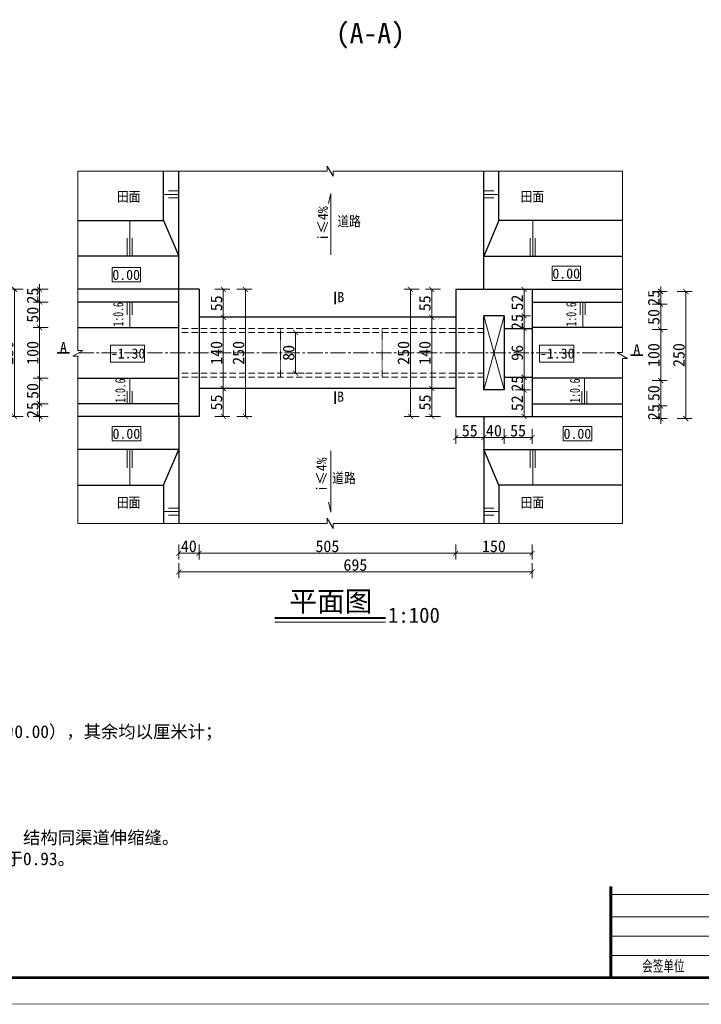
# Model space of a CAD drawing. Extents: x 36231 to 595326, y 3059 to 3871788.
# Tile 56 of 143: x 584729 to 584863, y 3866156 to 3866349. Entities that reach past the tile are written whole.
import ezdxf
from ezdxf.enums import TextEntityAlignment as Align

# ---------------------------------------------------------------- set-up
doc = ezdxf.new("R2010")
doc.units = 0
doc.header["$PDMODE"] = 32
doc.header["$PDSIZE"] = 0.2
doc.linetypes.add('CENTER2', pattern=[1.125, 0.75, -0.125, 0.125, -0.125])
doc.linetypes.add('HIDDEN', pattern=[0.375, 0.25, -0.125])
doc.layers.get('0').update_dxf_attribs({"linetype": 'CONTINUOUS'})
doc.layers.get('Defpoints').update_dxf_attribs({"linetype": 'CONTINUOUS'})
for name, color, linetype, lineweight in [('0.09标注线', 3, 'CONTINUOUS', 9), ('0.13填充', 8, 'CONTINUOUS', 9), ('0.13文字', 3, 'CONTINUOUS', 13), ('0.30粗蓝', 4, 'CONTINUOUS', 30), ('图框１', 5, 'CONTINUOUS', 60), ('文字', 7, 'CONTINUOUS', 15), ('文字层', 7, 'CONTINUOUS', 15), ('粗线', 7, 'CONTINUOUS', 35), ('细实线', 3, 'CONTINUOUS', 20), ('细线', 7, 'CONTINUOUS', 15), ('虚线', 251, 'HIDDEN', 15)]:
    doc.layers.add(name, color=color, linetype=linetype, lineweight=lineweight)
doc.layers.add('尺寸线', color=3, linetype='CONTINUOUS')
doc.styles.add('-仿宋_GB2312', font='仿宋_GB2312_0.ttf')
doc.styles.get("Standard").update_dxf_attribs({"font": 'rs.shx', "bigfont": 'hztxt.shx'})
doc.dimstyles.get("Standard").update_dxf_attribs({"dimtxt": 0.18, "dimasz": 0.18, "dimexe": 0.18, "dimexo": 0.0625, "dimgap": 0.09, "dimtad": 0, "dimtih": 1, "dimtoh": 1, "dimdec": 0, "dimlfac": 2, "dimzin": 0, "dimdsep": 46, "dimtxsty": 'Standard', "dimcen": 0.09, "dimadec": 0, "dimazin": 0, "dimtfac": 1, "dimtdec": 0, "dimtofl": 0, "dimtmove": 0, "dimatfit": 3, "dimfxl": 1, "dimtolj": 1, "dimtzin": 0, "dimarcsym": 0})

# ---------------------------------------------------------------- blocks, each defined once
blk = doc.blocks.new('_ARCHTICK')
at = {"color": 0, "linetype": 'ByBlock', "const_width": 0.15}
blk.add_lwpolyline([(-0.5, -0.5), (0.5, 0.5)], dxfattribs=at)
blk = doc.blocks.new('*D536')
at = {"layer": '0.13文字', "color": 0, "lineweight": 9}
for p, q in [((584784.67, 3866287.66), (584781.72, 3866287.66)), ((584782.97, 3866287.66), (584782.97, 3866279.66)), ((584784.67, 3866279.66), (584781.72, 3866279.66))]:
    blk.add_line(p, q, dxfattribs=at)
at = {"layer": 'Defpoints', "color": 0, "lineweight": 13}
for p in [(584799.98, 3866287.66), (584782.97, 3866279.66), (584799.98, 3866279.66)]:
    blk.add_point(p, dxfattribs=at)
at = {"layer": '0.13文字', "color": 0, "lineweight": 9}
for p, rotation in [((584782.97, 3866287.66), 90), ((584782.97, 3866279.66), 270)]:
    blk.add_blockref('_ARCHTICK', p, dxfattribs=dict(at, rotation=rotation))
at = {"layer": '0.13文字', "color": 0, "lineweight": 13, "insert": (584781.62, 3866283.66), "char_height": 2.3, "attachment_point": 5, "rotation": 90, "style": '-仿宋_GB2312'}
blk.add_mtext('\\A1;80', dxfattribs=at)
blk = doc.blocks.new('*D537')
at = {"layer": '0.09标注线', "color": 0, "lineweight": 9}
for p, q in [((584732.62, 3866296.16), (584732.62, 3866297.16)), ((584734.32, 3866296.16), (584731.37, 3866296.16)), ((584732.62, 3866296.16), (584732.62, 3866293.66)), ((584734.32, 3866293.66), (584731.37, 3866293.66)), ((584732.62, 3866293.66), (584732.62, 3866292.66))]:
    blk.add_line(p, q, dxfattribs=at)
at = {"layer": 'Defpoints', "color": 0, "lineweight": 13}
for p in [(584740.16, 3866296.16), (584732.62, 3866293.66), (584740.16, 3866293.66)]:
    blk.add_point(p, dxfattribs=at)
at = {"layer": '0.09标注线', "color": 0, "lineweight": 9}
for p, rotation in [((584732.62, 3866296.16), 270), ((584732.62, 3866293.66), 90)]:
    blk.add_blockref('_ARCHTICK', p, dxfattribs=dict(at, rotation=rotation))
at = {"layer": '0.09标注线', "color": 0, "lineweight": 13, "insert": (584731.27, 3866294.91), "char_height": 2.3, "attachment_point": 5, "rotation": 90, "style": '-仿宋_GB2312'}
blk.add_mtext('\\A1;25', dxfattribs=at)
blk = doc.blocks.new('*D538')
at = {"layer": '0.09标注线', "color": 0, "lineweight": 9}
for p, q in [((584734.32, 3866293.66), (584731.37, 3866293.66)), ((584732.62, 3866293.66), (584732.62, 3866288.66)), ((584734.32, 3866288.66), (584731.37, 3866288.66))]:
    blk.add_line(p, q, dxfattribs=at)
at = {"layer": 'Defpoints', "color": 0, "lineweight": 13}
for p in [(584740.16, 3866293.66), (584732.62, 3866288.66), (584740.16, 3866288.66)]:
    blk.add_point(p, dxfattribs=at)
at = {"layer": '0.09标注线', "color": 0, "lineweight": 9}
for p, rotation in [((584732.62, 3866293.66), 90), ((584732.62, 3866288.66), 270)]:
    blk.add_blockref('_ARCHTICK', p, dxfattribs=dict(at, rotation=rotation))
at = {"layer": '0.09标注线', "color": 0, "lineweight": 13, "insert": (584731.27, 3866291.16), "char_height": 2.3, "attachment_point": 5, "rotation": 90, "style": '-仿宋_GB2312'}
blk.add_mtext('\\A1;50', dxfattribs=at)
blk = doc.blocks.new('*D539')
at = {"layer": '0.09标注线', "color": 0, "lineweight": 9}
for p, q in [((584734.32, 3866288.66), (584731.37, 3866288.66)), ((584732.62, 3866288.66), (584732.62, 3866278.66)), ((584734.32, 3866278.66), (584731.37, 3866278.66))]:
    blk.add_line(p, q, dxfattribs=at)
at = {"layer": 'Defpoints', "color": 0, "lineweight": 13}
for p in [(584740.16, 3866288.66), (584732.62, 3866278.66), (584740.16, 3866278.66)]:
    blk.add_point(p, dxfattribs=at)
at = {"layer": '0.09标注线', "color": 0, "lineweight": 9}
for p, rotation in [((584732.62, 3866288.66), 90), ((584732.62, 3866278.66), 270)]:
    blk.add_blockref('_ARCHTICK', p, dxfattribs=dict(at, rotation=rotation))
at = {"layer": '0.09标注线', "color": 0, "lineweight": 13, "insert": (584731.27, 3866283.66), "char_height": 2.3, "attachment_point": 5, "rotation": 90, "style": '-仿宋_GB2312'}
blk.add_mtext('\\A1;100', dxfattribs=at)
blk = doc.blocks.new('*D540')
at = {"layer": '0.09标注线', "color": 0, "lineweight": 9}
for p, q in [((584734.32, 3866278.66), (584731.37, 3866278.66)), ((584732.62, 3866278.66), (584732.62, 3866273.66)), ((584734.32, 3866273.66), (584731.37, 3866273.66))]:
    blk.add_line(p, q, dxfattribs=at)
at = {"layer": 'Defpoints', "color": 0, "lineweight": 13}
for p in [(584740.16, 3866278.66), (584732.62, 3866273.66), (584740.16, 3866273.66)]:
    blk.add_point(p, dxfattribs=at)
at = {"layer": '0.09标注线', "color": 0, "lineweight": 9}
for p, rotation in [((584732.62, 3866278.66), 90), ((584732.62, 3866273.66), 270)]:
    blk.add_blockref('_ARCHTICK', p, dxfattribs=dict(at, rotation=rotation))
at = {"layer": '0.09标注线', "color": 0, "lineweight": 13, "insert": (584731.27, 3866276.16), "char_height": 2.3, "attachment_point": 5, "rotation": 90, "style": '-仿宋_GB2312'}
blk.add_mtext('\\A1;50', dxfattribs=at)
blk = doc.blocks.new('*D541')
at = {"layer": '0.09标注线', "color": 0, "lineweight": 9}
for p, q in [((584734.32, 3866273.66), (584731.37, 3866273.66)), ((584732.62, 3866273.66), (584732.62, 3866274.66)), ((584732.62, 3866273.66), (584732.62, 3866271.16)), ((584734.32, 3866271.16), (584731.37, 3866271.16)), ((584732.62, 3866271.16), (584732.62, 3866270.16))]:
    blk.add_line(p, q, dxfattribs=at)
at = {"layer": 'Defpoints', "color": 0, "lineweight": 13}
for p in [(584740.16, 3866273.66), (584732.62, 3866271.16), (584740.16, 3866271.16)]:
    blk.add_point(p, dxfattribs=at)
at = {"layer": '0.09标注线', "color": 0, "lineweight": 9}
for p, rotation in [((584732.62, 3866273.66), 270), ((584732.62, 3866271.16), 90)]:
    blk.add_blockref('_ARCHTICK', p, dxfattribs=dict(at, rotation=rotation))
at = {"layer": '0.09标注线', "color": 0, "lineweight": 13, "insert": (584731.27, 3866272.41), "char_height": 2.3, "attachment_point": 5, "rotation": 90, "style": '-仿宋_GB2312'}
blk.add_mtext('\\A1;25', dxfattribs=at)
blk = doc.blocks.new('*D543')
at = {"layer": '0.09标注线', "color": 0, "lineweight": 9}
for p, q in [((584767.06, 3866296.16), (584770.01, 3866296.16)), ((584768.76, 3866296.16), (584768.76, 3866290.66)), ((584767.06, 3866290.66), (584770.01, 3866290.66))]:
    blk.add_line(p, q, dxfattribs=at)
at = {"layer": 'Defpoints', "color": 0, "lineweight": 13}
for p in [(584763.98, 3866296.16), (584763.98, 3866290.66), (584768.76, 3866290.66)]:
    blk.add_point(p, dxfattribs=at)
at = {"layer": '0.09标注线', "color": 0, "lineweight": 9}
for p, rotation in [((584768.76, 3866296.16), 90), ((584768.76, 3866290.66), 270)]:
    blk.add_blockref('_ARCHTICK', p, dxfattribs=dict(at, rotation=rotation))
at = {"layer": '0.09标注线', "color": 0, "lineweight": 13, "insert": (584767.41, 3866293.41), "char_height": 2.3, "attachment_point": 5, "rotation": 90, "style": '-仿宋_GB2312'}
blk.add_mtext('\\A1;55', dxfattribs=at)
blk = doc.blocks.new('*D544')
at = {"layer": '0.09标注线', "color": 0, "lineweight": 9}
for p, q in [((584767.06, 3866290.66), (584770.01, 3866290.66)), ((584768.76, 3866290.66), (584768.76, 3866276.66)), ((584767.06, 3866276.66), (584770.01, 3866276.66))]:
    blk.add_line(p, q, dxfattribs=at)
at = {"layer": 'Defpoints', "color": 0, "lineweight": 13}
for p in [(584763.98, 3866290.66), (584763.98, 3866276.66), (584768.76, 3866276.66)]:
    blk.add_point(p, dxfattribs=at)
at = {"layer": '0.09标注线', "color": 0, "lineweight": 9}
for p, rotation in [((584768.76, 3866290.66), 90), ((584768.76, 3866276.66), 270)]:
    blk.add_blockref('_ARCHTICK', p, dxfattribs=dict(at, rotation=rotation))
at = {"layer": '0.09标注线', "color": 0, "lineweight": 13, "insert": (584767.41, 3866283.66), "char_height": 2.3, "attachment_point": 5, "rotation": 90, "style": '-仿宋_GB2312'}
blk.add_mtext('\\A1;140', dxfattribs=at)
blk = doc.blocks.new('*D545')
at = {"layer": '0.09标注线', "color": 0, "lineweight": 9}
for p, q in [((584767.06, 3866276.66), (584770.01, 3866276.66)), ((584768.76, 3866276.66), (584768.76, 3866271.16)), ((584767.06, 3866271.16), (584770.01, 3866271.16))]:
    blk.add_line(p, q, dxfattribs=at)
at = {"layer": 'Defpoints', "color": 0, "lineweight": 13}
for p in [(584763.98, 3866276.66), (584763.98, 3866271.16), (584768.76, 3866271.16)]:
    blk.add_point(p, dxfattribs=at)
at = {"layer": '0.09标注线', "color": 0, "lineweight": 9}
for p, rotation in [((584768.76, 3866276.66), 90), ((584768.76, 3866271.16), 270)]:
    blk.add_blockref('_ARCHTICK', p, dxfattribs=dict(at, rotation=rotation))
at = {"layer": '0.09标注线', "color": 0, "lineweight": 13, "insert": (584767.41, 3866273.91), "char_height": 2.3, "attachment_point": 5, "rotation": 90, "style": '-仿宋_GB2312'}
blk.add_mtext('\\A1;55', dxfattribs=at)
blk = doc.blocks.new('*D547')
at = {"layer": '0.09标注线', "color": 0, "lineweight": 9}
for p, q in [((584854.78, 3866295.73), (584854.78, 3866296.73)), ((584853.08, 3866295.73), (584856.03, 3866295.73)), ((584854.78, 3866295.73), (584854.78, 3866293.23)), ((584853.08, 3866293.23), (584856.03, 3866293.23)), ((584854.78, 3866293.23), (584854.78, 3866292.23))]:
    blk.add_line(p, q, dxfattribs=at)
at = {"layer": 'Defpoints', "color": 0, "lineweight": 13}
for p in [(584847.25, 3866295.73), (584847.25, 3866293.23), (584854.78, 3866293.23)]:
    blk.add_point(p, dxfattribs=at)
at = {"layer": '0.09标注线', "color": 0, "lineweight": 9}
for p, rotation in [((584854.78, 3866295.73), 270), ((584854.78, 3866293.23), 90)]:
    blk.add_blockref('_ARCHTICK', p, dxfattribs=dict(at, rotation=rotation))
at = {"layer": '0.09标注线', "color": 0, "lineweight": 13, "insert": (584853.43, 3866294.48), "char_height": 2.3, "attachment_point": 5, "rotation": 90, "style": '-仿宋_GB2312'}
blk.add_mtext('\\A1;25', dxfattribs=at)
blk = doc.blocks.new('*D548')
at = {"layer": '0.09标注线', "color": 0, "lineweight": 9}
for p, q in [((584853.08, 3866293.23), (584856.03, 3866293.23)), ((584854.78, 3866293.23), (584854.78, 3866288.23)), ((584853.08, 3866288.23), (584856.03, 3866288.23))]:
    blk.add_line(p, q, dxfattribs=at)
at = {"layer": 'Defpoints', "color": 0, "lineweight": 13}
for p in [(584847.25, 3866293.23), (584847.25, 3866288.23), (584854.78, 3866288.23)]:
    blk.add_point(p, dxfattribs=at)
at = {"layer": '0.09标注线', "color": 0, "lineweight": 9}
for p, rotation in [((584854.78, 3866293.23), 90), ((584854.78, 3866288.23), 270)]:
    blk.add_blockref('_ARCHTICK', p, dxfattribs=dict(at, rotation=rotation))
at = {"layer": '0.09标注线', "color": 0, "lineweight": 13, "insert": (584853.43, 3866290.73), "char_height": 2.3, "attachment_point": 5, "rotation": 90, "style": '-仿宋_GB2312'}
blk.add_mtext('\\A1;50', dxfattribs=at)
blk = doc.blocks.new('*D549')
at = {"layer": '0.09标注线', "color": 0, "lineweight": 9}
for p, q in [((584853.08, 3866288.23), (584856.03, 3866288.23)), ((584854.78, 3866288.23), (584854.78, 3866278.23)), ((584853.08, 3866278.23), (584856.03, 3866278.23))]:
    blk.add_line(p, q, dxfattribs=at)
at = {"layer": 'Defpoints', "color": 0, "lineweight": 13}
for p in [(584847.25, 3866288.23), (584847.25, 3866278.23), (584854.78, 3866278.23)]:
    blk.add_point(p, dxfattribs=at)
at = {"layer": '0.09标注线', "color": 0, "lineweight": 9}
for p, rotation in [((584854.78, 3866288.23), 90), ((584854.78, 3866278.23), 270)]:
    blk.add_blockref('_ARCHTICK', p, dxfattribs=dict(at, rotation=rotation))
at = {"layer": '0.09标注线', "color": 0, "lineweight": 13, "insert": (584853.43, 3866283.23), "char_height": 2.3, "attachment_point": 5, "rotation": 90, "style": '-仿宋_GB2312'}
blk.add_mtext('\\A1;100', dxfattribs=at)
blk = doc.blocks.new('*D550')
at = {"layer": '0.09标注线', "color": 0, "lineweight": 9}
for p, q in [((584853.08, 3866278.23), (584856.03, 3866278.23)), ((584854.78, 3866278.23), (584854.78, 3866273.23)), ((584853.08, 3866273.23), (584856.03, 3866273.23))]:
    blk.add_line(p, q, dxfattribs=at)
at = {"layer": 'Defpoints', "color": 0, "lineweight": 13}
for p in [(584847.25, 3866278.23), (584847.25, 3866273.23), (584854.78, 3866273.23)]:
    blk.add_point(p, dxfattribs=at)
at = {"layer": '0.09标注线', "color": 0, "lineweight": 9}
for p, rotation in [((584854.78, 3866278.23), 90), ((584854.78, 3866273.23), 270)]:
    blk.add_blockref('_ARCHTICK', p, dxfattribs=dict(at, rotation=rotation))
at = {"layer": '0.09标注线', "color": 0, "lineweight": 13, "insert": (584853.43, 3866275.73), "char_height": 2.3, "attachment_point": 5, "rotation": 90, "style": '-仿宋_GB2312'}
blk.add_mtext('\\A1;50', dxfattribs=at)
blk = doc.blocks.new('*D551')
at = {"layer": '0.09标注线', "color": 0, "lineweight": 9}
for p, q in [((584854.78, 3866273.23), (584854.78, 3866274.23)), ((584853.08, 3866273.23), (584856.03, 3866273.23)), ((584854.78, 3866273.23), (584854.78, 3866270.73)), ((584853.08, 3866270.73), (584856.03, 3866270.73)), ((584854.78, 3866270.73), (584854.78, 3866269.73))]:
    blk.add_line(p, q, dxfattribs=at)
at = {"layer": 'Defpoints', "color": 0, "lineweight": 13}
for p in [(584847.25, 3866273.23), (584847.25, 3866270.73), (584854.78, 3866270.73)]:
    blk.add_point(p, dxfattribs=at)
at = {"layer": '0.09标注线', "color": 0, "lineweight": 9}
for p, rotation in [((584854.78, 3866273.23), 270), ((584854.78, 3866270.73), 90)]:
    blk.add_blockref('_ARCHTICK', p, dxfattribs=dict(at, rotation=rotation))
at = {"layer": '0.09标注线', "color": 0, "lineweight": 13, "insert": (584853.43, 3866271.98), "char_height": 2.3, "attachment_point": 5, "rotation": 90, "style": '-仿宋_GB2312'}
blk.add_mtext('\\A1;25', dxfattribs=at)
blk = doc.blocks.new('*D556')
at = {"layer": '0.09标注线', "color": 0, "lineweight": 9}
for p, q in [((584759.98, 3866242.29), (584759.98, 3866239.34)), ((584829.48, 3866240.59), (584759.98, 3866240.59)), ((584829.48, 3866242.29), (584829.48, 3866239.34))]:
    blk.add_line(p, q, dxfattribs=at)
at = {"layer": 'Defpoints', "color": 0, "lineweight": 13}
for p in [(584759.98, 3866271.16), (584829.48, 3866271.16), (584759.98, 3866240.59)]:
    blk.add_point(p, dxfattribs=at)
at = {"layer": '0.09标注线', "color": 0, "lineweight": 9, "rotation": 180}
blk.add_blockref('_ARCHTICK', (584759.98, 3866240.59), dxfattribs=at)
at = {"layer": '0.09标注线', "color": 0, "lineweight": 9}
blk.add_blockref('_ARCHTICK', (584829.48, 3866240.59), dxfattribs=at)
at = {"layer": '0.09标注线', "color": 0, "lineweight": 13, "insert": (584794.73, 3866241.94), "char_height": 2.3, "attachment_point": 5, "style": '-仿宋_GB2312'}
blk.add_mtext('\\A1;695', dxfattribs=at)
blk = doc.blocks.new('*D557')
at = {"layer": '0.13文字', "color": 0, "lineweight": 9}
for p, q in [((584811.45, 3866296.16), (584808.5, 3866296.16)), ((584809.75, 3866296.16), (584809.75, 3866290.66)), ((584811.45, 3866290.66), (584808.5, 3866290.66))]:
    blk.add_line(p, q, dxfattribs=at)
at = {"layer": 'Defpoints', "color": 0, "lineweight": 13}
for p in [(584814.48, 3866296.16), (584809.75, 3866290.66), (584814.48, 3866290.66)]:
    blk.add_point(p, dxfattribs=at)
at = {"layer": '0.13文字', "color": 0, "lineweight": 9}
for p, rotation in [((584809.75, 3866296.16), 90), ((584809.75, 3866290.66), 270)]:
    blk.add_blockref('_ARCHTICK', p, dxfattribs=dict(at, rotation=rotation))
at = {"layer": '0.13文字', "color": 0, "lineweight": 13, "insert": (584808.4, 3866293.41), "char_height": 2.3, "attachment_point": 5, "rotation": 90, "style": '-仿宋_GB2312'}
blk.add_mtext('\\A1;55', dxfattribs=at)
blk = doc.blocks.new('*D558')
at = {"layer": '0.13文字', "color": 0, "lineweight": 9}
for p, q in [((584811.45, 3866290.66), (584808.5, 3866290.66)), ((584809.75, 3866290.66), (584809.75, 3866276.66)), ((584811.45, 3866276.66), (584808.5, 3866276.66))]:
    blk.add_line(p, q, dxfattribs=at)
at = {"layer": 'Defpoints', "color": 0, "lineweight": 13}
for p in [(584814.48, 3866290.66), (584809.75, 3866276.66), (584814.48, 3866276.66)]:
    blk.add_point(p, dxfattribs=at)
at = {"layer": '0.13文字', "color": 0, "lineweight": 9}
for p, rotation in [((584809.75, 3866290.66), 90), ((584809.75, 3866276.66), 270)]:
    blk.add_blockref('_ARCHTICK', p, dxfattribs=dict(at, rotation=rotation))
at = {"layer": '0.13文字', "color": 0, "lineweight": 13, "insert": (584808.4, 3866283.66), "char_height": 2.3, "attachment_point": 5, "rotation": 90, "style": '-仿宋_GB2312'}
blk.add_mtext('\\A1;140', dxfattribs=at)
blk = doc.blocks.new('*D559')
at = {"layer": '0.13文字', "color": 0, "lineweight": 9}
for p, q in [((584811.45, 3866276.66), (584808.5, 3866276.66)), ((584809.75, 3866276.66), (584809.75, 3866271.16)), ((584811.45, 3866271.16), (584808.5, 3866271.16))]:
    blk.add_line(p, q, dxfattribs=at)
at = {"layer": 'Defpoints', "color": 0, "lineweight": 13}
for p in [(584814.48, 3866276.66), (584809.75, 3866271.16), (584814.48, 3866271.16)]:
    blk.add_point(p, dxfattribs=at)
at = {"layer": '0.13文字', "color": 0, "lineweight": 9}
for p, rotation in [((584809.75, 3866276.66), 90), ((584809.75, 3866271.16), 270)]:
    blk.add_blockref('_ARCHTICK', p, dxfattribs=dict(at, rotation=rotation))
at = {"layer": '0.13文字', "color": 0, "lineweight": 13, "insert": (584808.4, 3866273.91), "char_height": 2.3, "attachment_point": 5, "rotation": 90, "style": '-仿宋_GB2312'}
blk.add_mtext('\\A1;55', dxfattribs=at)
blk = doc.blocks.new('*D560')
at = {"layer": '0.13文字', "color": 0, "lineweight": 9}
for p, q in [((584807.25, 3866296.16), (584804.3, 3866296.16)), ((584805.55, 3866296.16), (584805.55, 3866271.16)), ((584807.25, 3866271.16), (584804.3, 3866271.16))]:
    blk.add_line(p, q, dxfattribs=at)
at = {"layer": 'Defpoints', "color": 0, "lineweight": 13}
for p in [(584814.48, 3866296.16), (584805.55, 3866271.16), (584814.48, 3866271.16)]:
    blk.add_point(p, dxfattribs=at)
at = {"layer": '0.13文字', "color": 0, "lineweight": 9}
for p, rotation in [((584805.55, 3866296.16), 90), ((584805.55, 3866271.16), 270)]:
    blk.add_blockref('_ARCHTICK', p, dxfattribs=dict(at, rotation=rotation))
at = {"layer": '0.13文字', "color": 0, "lineweight": 13, "insert": (584804.2, 3866283.66), "char_height": 2.3, "attachment_point": 5, "rotation": 90, "style": '-仿宋_GB2312'}
blk.add_mtext('\\A1;250', dxfattribs=at)
blk = doc.blocks.new('*D564')
at = {"layer": '0.13文字', "color": 0, "lineweight": 9}
for p, q in [((584826.22, 3866290.96), (584829.17, 3866290.96)), ((584827.92, 3866290.96), (584827.92, 3866291.96)), ((584827.92, 3866290.96), (584827.92, 3866288.46)), ((584826.22, 3866288.46), (584829.17, 3866288.46)), ((584827.92, 3866288.46), (584827.92, 3866287.46))]:
    blk.add_line(p, q, dxfattribs=at)
at = {"layer": 'Defpoints', "color": 0, "lineweight": 13}
for p in [(584823.98, 3866290.96), (584823.98, 3866288.46), (584827.92, 3866288.46)]:
    blk.add_point(p, dxfattribs=at)
at = {"layer": '0.13文字', "color": 0, "lineweight": 9}
for p, rotation in [((584827.92, 3866290.96), 270), ((584827.92, 3866288.46), 90)]:
    blk.add_blockref('_ARCHTICK', p, dxfattribs=dict(at, rotation=rotation))
at = {"layer": '0.13文字', "color": 0, "lineweight": 13, "insert": (584826.57, 3866289.71), "char_height": 2.3, "attachment_point": 5, "rotation": 90, "style": '-仿宋_GB2312'}
blk.add_mtext('\\A1;25', dxfattribs=at)
blk = doc.blocks.new('*D565')
at = {"layer": '0.13文字', "color": 0, "lineweight": 9}
for p, q in [((584826.22, 3866288.46), (584829.17, 3866288.46)), ((584827.92, 3866288.46), (584827.92, 3866278.86)), ((584826.22, 3866278.86), (584829.17, 3866278.86))]:
    blk.add_line(p, q, dxfattribs=at)
at = {"layer": 'Defpoints', "color": 0, "lineweight": 13}
for p in [(584823.98, 3866288.46), (584823.98, 3866278.86), (584827.92, 3866278.86)]:
    blk.add_point(p, dxfattribs=at)
at = {"layer": '0.13文字', "color": 0, "lineweight": 9}
for p, rotation in [((584827.92, 3866288.46), 90), ((584827.92, 3866278.86), 270)]:
    blk.add_blockref('_ARCHTICK', p, dxfattribs=dict(at, rotation=rotation))
at = {"layer": '0.13文字', "color": 0, "lineweight": 13, "insert": (584826.57, 3866283.66), "char_height": 2.3, "attachment_point": 5, "rotation": 90, "style": '-仿宋_GB2312'}
blk.add_mtext('\\A1;96', dxfattribs=at)
blk = doc.blocks.new('*D566')
at = {"layer": '0.13文字', "color": 0, "lineweight": 9}
for p, q in [((584827.92, 3866278.86), (584827.92, 3866279.86)), ((584826.22, 3866278.86), (584829.17, 3866278.86)), ((584827.92, 3866278.86), (584827.92, 3866276.36)), ((584826.22, 3866276.36), (584829.17, 3866276.36)), ((584827.92, 3866276.36), (584827.92, 3866275.36))]:
    blk.add_line(p, q, dxfattribs=at)
at = {"layer": 'Defpoints', "color": 0, "lineweight": 13}
for p in [(584823.98, 3866278.86), (584823.98, 3866276.36), (584827.92, 3866276.36)]:
    blk.add_point(p, dxfattribs=at)
at = {"layer": '0.13文字', "color": 0, "lineweight": 9}
for p, rotation in [((584827.92, 3866278.86), 270), ((584827.92, 3866276.36), 90)]:
    blk.add_blockref('_ARCHTICK', p, dxfattribs=dict(at, rotation=rotation))
at = {"layer": '0.13文字', "color": 0, "lineweight": 13, "insert": (584826.57, 3866277.61), "char_height": 2.3, "attachment_point": 5, "rotation": 90, "style": '-仿宋_GB2312'}
blk.add_mtext('\\A1;25', dxfattribs=at)
blk = doc.blocks.new('*D567')
at = {"layer": '0.13文字', "color": 0, "lineweight": 9}
for p, q in [((584826.22, 3866276.36), (584829.17, 3866276.36)), ((584827.92, 3866276.36), (584827.92, 3866271.16)), ((584827.98, 3866271.16), (584826.67, 3866271.16))]:
    blk.add_line(p, q, dxfattribs=at)
at = {"layer": 'Defpoints', "color": 0, "lineweight": 13}
for p in [(584823.98, 3866276.36), (584827.92, 3866271.16), (584829.48, 3866271.16)]:
    blk.add_point(p, dxfattribs=at)
at = {"layer": '0.13文字', "color": 0, "lineweight": 9}
for p, rotation in [((584827.92, 3866276.36), 90), ((584827.92, 3866271.16), 270)]:
    blk.add_blockref('_ARCHTICK', p, dxfattribs=dict(at, rotation=rotation))
at = {"layer": '0.13文字', "color": 0, "lineweight": 13, "insert": (584826.57, 3866273.76), "char_height": 2.3, "attachment_point": 5, "rotation": 90, "style": '-仿宋_GB2312'}
blk.add_mtext('\\A1;52', dxfattribs=at)
blk = doc.blocks.new('*D568')
at = {"layer": '0.13文字', "color": 0, "lineweight": 9}
for p, q in [((584827.98, 3866296.16), (584826.67, 3866296.16)), ((584827.92, 3866290.96), (584827.92, 3866296.16)), ((584826.22, 3866290.96), (584829.17, 3866290.96))]:
    blk.add_line(p, q, dxfattribs=at)
at = {"layer": 'Defpoints', "color": 0, "lineweight": 13}
for p in [(584827.92, 3866296.16), (584829.48, 3866296.16), (584823.98, 3866290.96)]:
    blk.add_point(p, dxfattribs=at)
at = {"layer": '0.13文字', "color": 0, "lineweight": 9}
for p, rotation in [((584827.92, 3866296.16), 90), ((584827.92, 3866290.96), 270)]:
    blk.add_blockref('_ARCHTICK', p, dxfattribs=dict(at, rotation=rotation))
at = {"layer": '0.13文字', "color": 0, "lineweight": 13, "insert": (584826.57, 3866293.56), "char_height": 2.3, "attachment_point": 5, "rotation": 90, "style": '-仿宋_GB2312'}
blk.add_mtext('\\A1;52', dxfattribs=at)
blk = doc.blocks.new('eesz')
at = {"layer": '图框１', "color": 7, "const_width": 0.467}
blk.add_lwpolyline([(25244.47, -497.6), (25244.47, -1980.56), (27344.47, -1980.56), (27344.47, -497.6)], close=True, dxfattribs=at)
blk.add_lwpolyline([(25244.47, -497.6), (25244.47, -1980.56), (27344.47, -1980.56), (27344.47, -497.6)], close=True, dxfattribs=at)
at = {"layer": '图框１', "color": 5, "const_width": 0.467}
blk.add_lwpolyline([(25244.47, -497.6), (25244.47, -1980.56), (27344.47, -1980.56), (27344.47, -497.6)], close=True, dxfattribs=at)
at = {"layer": '图框１', "color": 7}
blk.add_lwpolyline([(25322.25, -518.34, 3.11, 3.11, 0), (27318.55, -518.34, 2.59, 2.59, 0), (27318.55, -1954.64, 2.59, 2.59, 0), (25322.25, -1954.64, 2.59, 2.59, 0)], format="xyseb", close=True, dxfattribs=at)
blk.add_lwpolyline([(25322.25, -518.34, 3.11, 3.11, 0), (27318.55, -518.34, 2.59, 2.59, 0), (27318.55, -1954.64, 2.59, 2.59, 0), (25322.25, -1954.64, 2.59, 2.59, 0)], format="xyseb", close=True, dxfattribs=at)
at = {"layer": '图框１', "color": 5}
blk.add_lwpolyline([(25322.25, -518.34, 3.11, 3.11, 0), (27318.55, -518.34, 2.59, 2.59, 0), (27318.55, -1954.64, 2.59, 2.59, 0), (25322.25, -1954.64, 2.59, 2.59, 0)], format="xyseb", close=True, dxfattribs=at)
at = {"layer": '细线', "color": 7}
for p, q in [((26556.33, -1872.97), (26850.33, -1872.97)), ((26556.33, -1894.75), (26850.33, -1894.75)), ((26556.33, -1913.8), (26850.33, -1913.8)), ((26556.33, -1932.86), (26850.33, -1932.86))]:
    blk.add_line(p, q, dxfattribs=at)
at = {"layer": '细线', "color": 7, "const_width": 2.72}
blk.add_lwpolyline([(26556.33, -1864.8), (26556.33, -1954.64)], dxfattribs=at)
at = {"layer": '文字', "color": 7, "insert": (26605.33, -1943.75), "char_height": 10.8889, "width": 98, "attachment_point": 5, "line_spacing_factor": 0.5, "style": '-仿宋_GB2312'}
blk.add_mtext('{\\W0.7; 会签单位}', dxfattribs=at)

msp = doc.modelspace()

# ---------------------------------------------------------------- linework, layer by layer
for p, q in [((584756.98, 3866309.69), (584756.98, 3866319.4)), ((584759.98, 3866295.66), (584759.98, 3866319.4)), ((584819.98, 3866296.16), (584819.98, 3866319.4)), ((584822.98, 3866309.69), (584822.98, 3866319.4)), ((584740.16, 3866309.69), (584756.98, 3866309.69)), ((584756.98, 3866309.69), (584759.98, 3866302.66)), ((584822.98, 3866309.69), (584819.98, 3866302.66)), ((584847.25, 3866309.69), (584822.98, 3866309.69)), ((584759.98, 3866302.66), (584740.16, 3866302.66)), ((584819.98, 3866302.66), (584847.25, 3866302.66)), ((584759.98, 3866271.66), (584759.98, 3866250.12)), ((584819.98, 3866271.16), (584819.98, 3866250.12)), ((584759.98, 3866264.66), (584740.16, 3866264.66)), ((584756.98, 3866257.62), (584759.98, 3866264.66)), ((584822.98, 3866257.62), (584819.98, 3866264.66)), ((584819.98, 3866264.66), (584847.25, 3866264.66)), ((584740.16, 3866257.62), (584756.98, 3866257.62)), ((584756.98, 3866257.62), (584756.98, 3866250.12)), ((584822.98, 3866257.62), (584822.98, 3866250.12)), ((584847.25, 3866257.62), (584822.98, 3866257.62))]:
    msp.add_line(p, q)
at = {"layer": '0.09标注线'}
for p, q in [((584789.2, 3866319.4), (584789.2, 3866320.4)), ((584790.35, 3866318.4), (584789.2, 3866320.4)), ((584740.16, 3866319.4), (584740.16, 3866284.14)), ((584740.16, 3866319.4), (584789.2, 3866319.4)), ((584847.25, 3866319.4), (584790.35, 3866319.4)), ((584790.35, 3866319.4), (584790.35, 3866318.4)), ((584847.25, 3866319.4), (584847.25, 3866283.71)), ((584741.16, 3866284.14), (584739.16, 3866282.98)), ((584740.16, 3866284.14), (584741.16, 3866284.14)), ((584847.25, 3866283.71), (584846.25, 3866283.71)), ((584846.25, 3866283.71), (584848.25, 3866282.56)), ((584740.16, 3866282.98), (584739.16, 3866282.98)), ((584740.16, 3866250.12), (584740.16, 3866282.98)), ((584847.25, 3866250.12), (584847.25, 3866282.56)), ((584847.25, 3866282.56), (584848.25, 3866282.56)), ((584789.2, 3866250.12), (584789.2, 3866251.12)), ((584790.35, 3866249.12), (584789.2, 3866251.12)), ((584740.16, 3866250.12), (584789.2, 3866250.12)), ((584847.25, 3866250.12), (584790.35, 3866250.12)), ((584790.35, 3866250.12), (584790.35, 3866249.12))]:
    msp.add_line(p, q, dxfattribs=at)
at = {"layer": '0.13填充', "color": 7, "lineweight": 40, "ltscale": 0.005}
msp.add_line((584778.9, 3866231.52), (584800.65, 3866231.52), dxfattribs=at)
at = {"layer": '0.13填充', "color": 7, "ltscale": 0.005}
msp.add_line((584778.9, 3866230.68), (584800.65, 3866230.68), dxfattribs=at)
at = {"layer": '0.13文字', "color": 7, "linetype": 'Continuous', "lineweight": 13}
for p, q in [((584789.89, 3866315), (584789.47, 3866313.04)), ((584789.89, 3866302.94), (584789.89, 3866315)), ((584789.89, 3866264.37), (584789.89, 3866252.31)), ((584789.89, 3866252.31), (584789.47, 3866254.27))]:
    msp.add_line(p, q, dxfattribs=at)
at = {"layer": '0.13文字', "lineweight": 13}
for p, q in [((584819.98, 3866290.96), (584823.98, 3866276.36)), ((584819.98, 3866276.36), (584823.98, 3866290.96))]:
    msp.add_line(p, q, dxfattribs=at)
at = {"layer": '0.30粗蓝', "color": 7, "ltscale": 80}
for p, q in [((584763.98, 3866296.16), (584740.16, 3866296.16)), ((584759.98, 3866271.16), (584759.98, 3866296.16)), ((584763.98, 3866296.16), (584763.98, 3866271.16)), ((584814.48, 3866296.16), (584847.25, 3866296.16)), ((584814.48, 3866296.16), (584814.48, 3866271.16)), ((584829.48, 3866296.16), (584829.48, 3866271.16)), ((584759.98, 3866293.66), (584740.16, 3866293.66)), ((584829.48, 3866293.66), (584847.25, 3866293.66)), ((584823.98, 3866290.96), (584819.98, 3866290.96)), ((584819.98, 3866276.36), (584819.98, 3866290.96)), ((584823.98, 3866290.96), (584823.98, 3866276.36)), ((584814.48, 3866290.66), (584763.98, 3866290.66)), ((584740.16, 3866288.66), (584759.98, 3866288.66)), ((584823.98, 3866288.46), (584829.48, 3866288.46)), ((584847.25, 3866288.66), (584829.48, 3866288.66)), ((584740.16, 3866278.66), (584759.98, 3866278.66)), ((584823.98, 3866278.86), (584829.48, 3866278.86)), ((584847.25, 3866278.66), (584829.48, 3866278.66)), ((584814.48, 3866276.66), (584763.98, 3866276.66)), ((584823.98, 3866276.36), (584819.98, 3866276.36)), ((584759.98, 3866273.66), (584740.16, 3866273.66)), ((584829.48, 3866273.66), (584847.25, 3866273.66)), ((584763.98, 3866271.16), (584740.16, 3866271.16)), ((584814.48, 3866271.16), (584847.25, 3866271.16))]:
    msp.add_line(p, q, dxfattribs=at)
at = {"layer": '粗线', "color": 7}
for p, q in [((584790.77, 3866295.68), (584790.77, 3866293.24)), ((584736.07, 3866283.66), (584738.5, 3866283.66)), ((584848.84, 3866283.23), (584851.28, 3866283.23)), ((584790.73, 3866276.09), (584790.73, 3866273.65))]:
    msp.add_line(p, q, dxfattribs=at)
at = {"layer": '细实线', "color": 6, "linetype": 'CENTER2', "lineweight": 13, "ltscale": 4}
msp.add_line((584740.32, 3866283.66), (584845.77, 3866283.66), dxfattribs=at)
at = {"layer": '细线', "color": 7, "lineweight": 9}
for p, q in [((584759.98, 3866314.84), (584756.98, 3866314.84)), ((584759.98, 3866315.56), (584757.98, 3866315.56)), ((584759.98, 3866314.18), (584757.98, 3866314.18)), ((584819.98, 3866315.56), (584821.98, 3866315.56)), ((584819.98, 3866314.84), (584822.98, 3866314.84)), ((584819.98, 3866314.18), (584821.98, 3866314.18)), ((584750.35, 3866302.66), (584750.35, 3866309.69)), ((584829.61, 3866302.66), (584829.61, 3866309.69)), ((584749.85, 3866302.66), (584749.85, 3866306.23)), ((584750.85, 3866302.66), (584750.85, 3866306.23)), ((584829.11, 3866302.66), (584829.11, 3866306.23)), ((584830.11, 3866302.66), (584830.11, 3866306.23)), ((584749.85, 3866293.66), (584749.85, 3866291.16)), ((584750.35, 3866293.66), (584750.35, 3866288.66)), ((584750.85, 3866293.66), (584750.85, 3866291.16)), ((584838.94, 3866293.66), (584838.94, 3866291.16)), ((584839.44, 3866293.66), (584839.44, 3866288.66)), ((584839.94, 3866293.66), (584839.94, 3866291.16)), ((584750.35, 3866273.66), (584750.35, 3866278.66)), ((584839.79, 3866273.66), (584839.79, 3866278.66)), ((584749.85, 3866273.66), (584749.85, 3866276.16)), ((584750.85, 3866273.66), (584750.85, 3866276.16)), ((584839.29, 3866273.66), (584839.29, 3866276.16)), ((584840.29, 3866273.66), (584840.29, 3866276.16)), ((584749.85, 3866264.66), (584749.85, 3866261.08)), ((584750.35, 3866264.66), (584750.35, 3866257.62)), ((584750.85, 3866264.66), (584750.85, 3866261.08)), ((584829.11, 3866264.66), (584829.11, 3866261.08)), ((584829.61, 3866264.66), (584829.61, 3866257.62)), ((584830.11, 3866264.66), (584830.11, 3866261.08)), ((584759.98, 3866252.47), (584756.98, 3866252.47)), ((584759.98, 3866253.13), (584757.98, 3866253.13)), ((584819.98, 3866253.13), (584821.98, 3866253.13)), ((584819.98, 3866252.47), (584822.98, 3866252.47)), ((584759.98, 3866251.75), (584757.98, 3866251.75)), ((584819.98, 3866251.75), (584821.98, 3866251.75))]:
    msp.add_line(p, q, dxfattribs=at)
at = {"layer": '细线', "color": 7}
for points in [[(584839.02, 3866300.69), (584833.42, 3866300.69), (584833.42, 3866297.89), (584839.02, 3866297.89)], [(584752.48, 3866300.44), (584746.88, 3866300.44), (584746.88, 3866297.64), (584752.48, 3866297.64)], [(584746.56, 3866285.2), (584753.28, 3866285.2), (584753.28, 3866281.84), (584746.56, 3866281.84)], [(584830.98, 3866285.2), (584837.7, 3866285.2), (584837.7, 3866281.84), (584830.98, 3866281.84)], [(584752.52, 3866269.18), (584746.92, 3866269.18), (584746.92, 3866266.38), (584752.52, 3866266.38)], [(584841.23, 3866269.18), (584835.63, 3866269.18), (584835.63, 3866266.38), (584841.23, 3866266.38)]]:
    msp.add_lwpolyline(points, close=True, dxfattribs=at)
at = {"layer": '虚线', "color": 7, "ltscale": 5}
for p, q in [((584819.98, 3866288.46), (584759.98, 3866288.46)), ((584819.98, 3866287.66), (584759.98, 3866287.66)), ((584819.98, 3866279.66), (584759.98, 3866279.66)), ((584819.98, 3866278.86), (584759.98, 3866278.86))]:
    msp.add_line(p, q, dxfattribs=at)
at = {"layer": '虚线', "color": 7, "ltscale": 0.1}
for p, q in [((584779.98, 3866288.46), (584779.98, 3866278.86)), ((584799.98, 3866288.46), (584799.98, 3866278.86))]:
    msp.add_line(p, q, dxfattribs=at)

# ---------------------------------------------------------------- block references
at = {"layer": '文字层', "xscale": 0.1999999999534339, "yscale": 0.2000000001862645, "zscale": 0.2}
msp.add_blockref('eesz', (579533.71, 3866551.7), dxfattribs=at)

# ---------------------------------------------------------------- texts
at = {"layer": '0.09标注线', "color": 7, "char_height": 2, "width": 13.5272, "rotation": 90, "style": '-仿宋_GB2312'}
for insert, attachment_point in [((584787.34, 3866312.5), 3), ((584787.09, 3866256.31), 1)]:
    msp.add_mtext('i≤4%', dxfattribs=dict(at, insert=insert, attachment_point=attachment_point))
at = {"layer": '尺寸线', "color": 7, "lineweight": 9, "style": '-仿宋_GB2312', "width": 0.85}
for s, p in [('田面', (584752.45, 3866313.41)), ('田面', (584831.86, 3866313.41)), ('道路', (584795.82, 3866308.54)), ('道路', (584794.81, 3866258.05)), ('田面', (584752.45, 3866253.24)), ('田面', (584831.86, 3866253.24))]:
    msp.add_text(s, height=2, dxfattribs=at).set_placement(p, align=Align.RIGHT)
at = {"layer": '文字', "color": 7, "style": '-仿宋_GB2312', "width": 0.7}
for p in [(584749.09, 3866288.86), (584838.17, 3866288.86), (584749.48, 3866273.86), (584838.91, 3866273.86)]:
    msp.add_text('1:0.6', height=2, rotation=90, dxfattribs=at).set_placement(p)
at = {"layer": '文字', "color": 7, "style": '-仿宋_GB2312'}
for s, insert, char_height, width, attachment_point in [('(A-A)', (584790.89, 3866348.57), 4, 38.0137, 1), ('0.00', (584836.2, 3866299.25), 2, 4, 5), ('0.00', (584749.65, 3866299), 2, 4, 5), ('B', (584791.19, 3866295.63), 2, 15.4731, 1), ('A', (584736.63, 3866285.78), 2, 15.4731, 1), ('A', (584849.41, 3866285.36), 2, 15.4731, 1), ('-1.30', (584750.02, 3866283.53), 2, 4, 5), ('-1.30', (584834.44, 3866283.53), 2, 4, 5), ('B', (584791.15, 3866276.05), 2, 15.4731, 1), ('0.00', (584749.69, 3866267.74), 2, 4, 5), ('0.00', (584838.4, 3866267.74), 2, 4, 5), ('平面图', (584781.72, 3866236.82), 4, 38.0137, 1), ('1:100', (584801.15, 3866233.57), 3, 10.2895, 1), ('\\A1;说明：\\P      1、本图尺寸单位：高程（相对高程）以米计(渠顶高程为0.00），其余均以厘米计；\\P      2、{\\C256;主要材料强度等级}:砼强度等级为C25。\\P      3、{\\A0;本闸采用机闸一体闸门，闸门尺寸净宽×高=96x96cm。}\\P     {\\A0; 4、设计荷载标准：农桥-Ⅱ级。}\\P      5、管涵采用Φ80cm钢筋砼Ⅱ级管。\\P{\\A0;      6、涵洞与渠道连接处设伸缩缝一道，采用沥青麻丝填缝，结构同渠道伸缩缝。\\P}      7、回填土分层夯实，每层厚不大于30cm，压实系数不小于0.93。\\P      8、邵店镇刘冲村重建DN800管涵闸共1座。\\P\\P\\P ', (584632.22, 3866214.58), 2.5, 208.3817, 1)]:
    msp.add_mtext(s, dxfattribs=dict(at, insert=insert, char_height=char_height, width=width, attachment_point=attachment_point))

# ---------------------------------------------------------------- dimensions: what is measured, and where the dimension line sits
at = {"layer": '0.09标注线', "lineweight": 13}
for base, p1, p2 in [((584727.68, 3866296.16), (584740.16, 3866271.16), (584740.16, 3866296.16)), ((584773.11, 3866296.16), (584763.98, 3866271.16), (584763.98, 3866296.16)), ((584859.72, 3866295.73), (584847.25, 3866270.73), (584847.25, 3866295.73))]:
    msp.add_linear_dim(base=base, p1=p1, p2=p2, angle=90, dimstyle='Standard', override={"dimtxt": 2.3, "dimasz": 1, "dimexe": 1.25, "dimexo": 1.5, "dimgap": 0.2, "dimtad": 1, "dimtih": 0, "dimtoh": 0, "dimdec": 0, "dimlfac": 10, "dimtxsty": '-仿宋_GB2312', "dimblk": 'ARCHTICK', "dimtdec": 0, "dimtix": 1, "dimtofl": 1, "dimtmove": 2, "dimfxl": 1.7, "dimfxlon": 1, "dimlwd": 9, "dimlwe": 9}, dxfattribs=at).render()
for base, p1, p2, picture, middle in [((584732.62, 3866293.66), (584740.16, 3866296.16), (584740.16, 3866293.66), '*D537', (584731.27, 3866294.91)), ((584768.76, 3866290.66), (584763.98, 3866296.16), (584763.98, 3866290.66), '*D543', (584767.41, 3866293.41)), ((584854.78, 3866293.23), (584847.25, 3866295.73), (584847.25, 3866293.23), '*D547', (584853.43, 3866294.48)), ((584732.62, 3866288.66), (584740.16, 3866293.66), (584740.16, 3866288.66), '*D538', (584731.27, 3866291.16)), ((584854.78, 3866288.23), (584847.25, 3866293.23), (584847.25, 3866288.23), '*D548', (584853.43, 3866290.73)), ((584768.76, 3866276.66), (584763.98, 3866290.66), (584763.98, 3866276.66), '*D544', (584767.41, 3866283.66)), ((584732.62, 3866278.66), (584740.16, 3866288.66), (584740.16, 3866278.66), '*D539', (584731.27, 3866283.66)), ((584854.78, 3866278.23), (584847.25, 3866288.23), (584847.25, 3866278.23), '*D549', (584853.43, 3866283.23)), ((584732.62, 3866273.66), (584740.16, 3866278.66), (584740.16, 3866273.66), '*D540', (584731.27, 3866276.16)), ((584854.78, 3866273.23), (584847.25, 3866278.23), (584847.25, 3866273.23), '*D550', (584853.43, 3866275.73)), ((584768.76, 3866271.16), (584763.98, 3866276.66), (584763.98, 3866271.16), '*D545', (584767.41, 3866273.91)), ((584732.62, 3866271.16), (584740.16, 3866273.66), (584740.16, 3866271.16), '*D541', (584731.27, 3866272.41)), ((584854.78, 3866270.73), (584847.25, 3866273.23), (584847.25, 3866270.73), '*D551', (584853.43, 3866271.98))]:
    dim = msp.add_linear_dim(base=base, p1=p1, p2=p2, angle=90, dimstyle='Standard', override={"dimtxt": 2.3, "dimasz": 1, "dimexe": 1.25, "dimexo": 1.5, "dimgap": 0.2, "dimtad": 1, "dimtih": 0, "dimtoh": 0, "dimdec": 0, "dimlfac": 10, "dimtxsty": '-仿宋_GB2312', "dimblk": 'ARCHTICK', "dimtdec": 0, "dimtix": 1, "dimtofl": 1, "dimtmove": 2, "dimfxl": 1.7, "dimfxlon": 1, "dimlwd": 9, "dimlwe": 9}, dxfattribs=at)
    dim.commit()
    dim.dimension.update_dxf_attribs({"geometry": picture, "text_midpoint": middle})
for base, p1, p2 in [((584763.98, 3866244.26), (584759.98, 3866271.16), (584763.98, 3866271.16)), ((584814.48, 3866244.26), (584763.98, 3866271.16), (584814.48, 3866271.16)), ((584829.48, 3866244.26), (584814.48, 3866271.16), (584829.48, 3866271.16))]:
    msp.add_linear_dim(base=base, p1=p1, p2=p2, dimstyle='Standard', override={"dimtxt": 2.3, "dimasz": 1, "dimexe": 1.25, "dimexo": 1.5, "dimgap": 0.2, "dimtad": 1, "dimtih": 0, "dimtoh": 0, "dimdec": 0, "dimlfac": 10, "dimtxsty": '-仿宋_GB2312', "dimblk": 'ARCHTICK', "dimtdec": 0, "dimtix": 1, "dimtofl": 1, "dimtmove": 2, "dimfxl": 1.7, "dimfxlon": 1, "dimlwd": 9, "dimlwe": 9}, dxfattribs=at).render()
dim = msp.add_linear_dim(base=(584759.98, 3866240.59), p1=(584829.48, 3866271.16), p2=(584759.98, 3866271.16), dimstyle='Standard', override={"dimtxt": 2.3, "dimasz": 1, "dimexe": 1.25, "dimexo": 1.5, "dimgap": 0.2, "dimtad": 1, "dimtih": 0, "dimtoh": 0, "dimdec": 0, "dimlfac": 10, "dimtxsty": '-仿宋_GB2312', "dimblk": 'ARCHTICK', "dimtdec": 0, "dimtix": 1, "dimtofl": 1, "dimtmove": 2, "dimfxl": 1.7, "dimfxlon": 1, "dimlwd": 9, "dimlwe": 9}, dxfattribs=at)
dim.commit()
dim.dimension.update_dxf_attribs({"geometry": '*D556', "text_midpoint": (584794.73, 3866241.94)})
at = {"layer": '0.13文字', "lineweight": 13}
for base, p1, p2, angle, picture, middle in [((584805.55, 3866271.16), (584814.48, 3866296.16), (584814.48, 3866271.16), 90, '*D560', (584804.2, 3866283.66)), ((584809.75, 3866290.66), (584814.48, 3866296.16), (584814.48, 3866290.66), 90, '*D557', (584808.4, 3866293.41)), ((584827.92, 3866296.16), (584823.98, 3866290.96), (584829.48, 3866296.16), 270, '*D568', (584826.57, 3866293.56)), ((584809.75, 3866276.66), (584814.48, 3866290.66), (584814.48, 3866276.66), 90, '*D558', (584808.4, 3866283.66)), ((584827.92, 3866288.46), (584823.98, 3866290.96), (584823.98, 3866288.46), 90, '*D564', (584826.57, 3866289.71)), ((584827.92, 3866278.86), (584823.98, 3866288.46), (584823.98, 3866278.86), 90, '*D565', (584826.57, 3866283.66)), ((584782.97, 3866279.66), (584799.98, 3866287.66), (584799.98, 3866279.66), 90, '*D536', (584781.62, 3866283.66)), ((584827.92, 3866276.36), (584823.98, 3866278.86), (584823.98, 3866276.36), 90, '*D566', (584826.57, 3866277.61)), ((584809.75, 3866271.16), (584814.48, 3866276.66), (584814.48, 3866271.16), 90, '*D559', (584808.4, 3866273.91)), ((584827.92, 3866271.16), (584823.98, 3866276.36), (584829.48, 3866271.16), 90, '*D567', (584826.57, 3866273.76))]:
    dim = msp.add_linear_dim(base=base, p1=p1, p2=p2, angle=angle, dimstyle='Standard', override={"dimtxt": 2.3, "dimasz": 1, "dimexe": 1.25, "dimexo": 1.5, "dimgap": 0.2, "dimtad": 1, "dimtih": 0, "dimtoh": 0, "dimdec": 0, "dimlfac": 10, "dimtxsty": '-仿宋_GB2312', "dimblk": 'ARCHTICK', "dimtdec": 0, "dimtix": 1, "dimtofl": 1, "dimtmove": 2, "dimfxl": 1.7, "dimfxlon": 1, "dimlwd": 9, "dimlwe": 9}, dxfattribs=at)
    dim.commit()
    dim.dimension.update_dxf_attribs({"geometry": picture, "text_midpoint": middle})
for base, p1, p2 in [((584819.98, 3866267), (584814.48, 3866296.16), (584819.98, 3866290.96)), ((584823.98, 3866267), (584819.98, 3866290.96), (584823.98, 3866276.36)), ((584829.48, 3866267), (584823.98, 3866276.36), (584829.48, 3866271.16))]:
    msp.add_linear_dim(base=base, p1=p1, p2=p2, dimstyle='Standard', override={"dimtxt": 2.3, "dimasz": 1, "dimexe": 1.25, "dimexo": 1.5, "dimgap": 0.2, "dimtad": 1, "dimtih": 0, "dimtoh": 0, "dimdec": 0, "dimlfac": 10, "dimtxsty": '-仿宋_GB2312', "dimblk": 'ARCHTICK', "dimtdec": 0, "dimtix": 1, "dimtofl": 1, "dimtmove": 2, "dimfxl": 1.7, "dimfxlon": 1, "dimlwd": 9, "dimlwe": 9}, dxfattribs=at).render()

doc.saveas('drawing.dxf')
